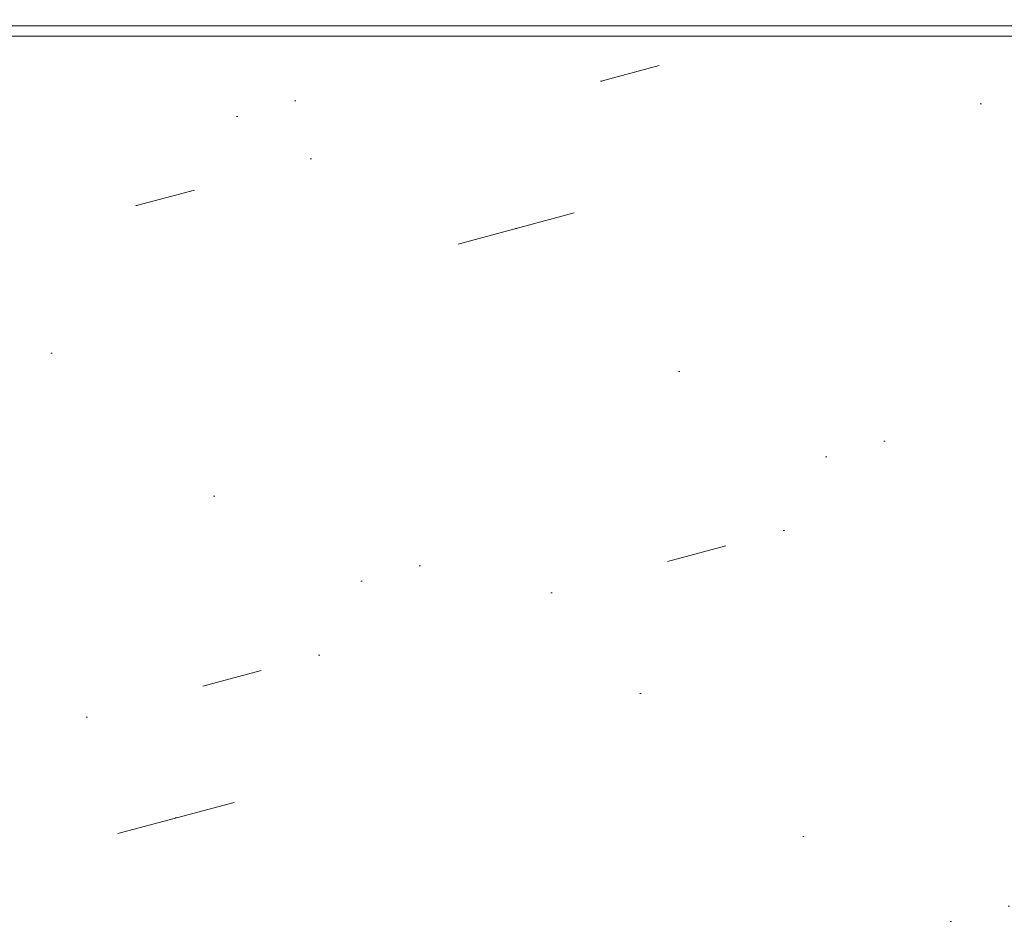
# Model space of a CAD drawing. Header units: millimetres. Extents: x 83969 to 164243, y -22860 to 4849.
# Tile 109 of 116: x 163456.14 to 163459.41, y -21349.59 to -21346.58. Entities that reach past the tile are written whole.
import ezdxf

# ---------------------------------------------------------------- set-up
doc = ezdxf.new("R2010")
doc.units = ezdxf.units.MM
doc.layers.get('0').update_dxf_attribs({"color": 251, "lineweight": 0})

# ---------------------------------------------------------------- blocks, each defined once
blk = doc.blocks.new('Panel QuickNet na 4 sloty_1U')
at = {"color": 0}
blk.add_line((2.222499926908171, 1.631873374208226e-07), (46.67249992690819, 1.631873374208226e-07), dxfattribs=at)
blk = doc.blocks.new('Panel zaślepiający 2U')
h = blk.add_hatch()
h.set_pattern_fill('GROUT', color=256, scale=0.25, angle=15, style=0)
h.set_pattern_definition([(15, (-221.187624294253, -203.5279369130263), (-0.3507189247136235, 2.535626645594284), [0.3175, -2.2225]), (15, (-221.1274679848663, -202.5257175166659), (-0.6574003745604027, 2.453451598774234), [0, -2.54]), (15, (-221.8009871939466, -203.6922870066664), (0.2626439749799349, 2.699976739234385), [0, -2.54]), (15, (-222.2940374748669, -201.8521983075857), (1.796051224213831, 3.110851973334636), [0.635, -4.445]), (15, (-220.0430735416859, -202.8925552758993), (-0.6574003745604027, 2.453451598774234), [0, -2.54]), (15, (-220.5742613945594, -203.3635868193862), (-0.04403747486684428, 2.617801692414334), [0, -2.54]), (15, (-220.3497549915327, -202.9747303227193), (-0.6574003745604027, 2.453451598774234), [0, -2.54]), (15, (-221.9873560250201, -201.7700232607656), (-0.6574003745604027, 2.453451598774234), [0, -2.54])])
h.paths.add_polyline_path([(46.67249973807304, 6.476403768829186e-08), (48.89499973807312, 6.476403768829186e-08), (48.89499973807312, 4.445000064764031), (48.89500005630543, 8.889999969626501), (46.67250005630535, 8.889999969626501), (46.67250005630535, 8.578849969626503, -0.9999999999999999), (46.36135005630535, 8.578849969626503), (46.36135005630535, 8.802988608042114), (2.533650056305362, 8.802988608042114), (2.533650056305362, 8.578849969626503, -0.9999999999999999), (2.222500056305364, 8.578849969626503), (2.222500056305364, 8.889999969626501), (5.630533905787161e-08, 8.889999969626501), (5.630533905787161e-08, 4.444999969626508), (-2.619269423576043e-07, 6.476403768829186e-08), (2.222499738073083, 6.476403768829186e-08), (2.222499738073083, 0.3111500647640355, -0.9999999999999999), (2.53364973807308, 0.3111500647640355), (2.53364973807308, 0.03924461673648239), (46.36134973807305, 0.03924461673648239), (46.36134973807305, 0.3111500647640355, -0.9999999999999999), (46.67249973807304, 0.3111500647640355)])
blk.add_line((46.36135005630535, 8.802988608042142), (2.533650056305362, 8.802988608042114))

msp = doc.modelspace()

# ---------------------------------------------------------------- block references
at = {"xscale": 0.6288110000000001, "yscale": 0.6288110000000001, "zscale": 0.6288110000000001}
for name, p in [('Panel QuickNet na 4 sloty_1U', (163433.5296105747, -21346.60113977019)), ('Panel zaślepiający 2U', (163433.5187035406, -21352.17092112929))]:
    msp.add_blockref(name, p, dxfattribs=at)

doc.saveas('drawing.dxf')
